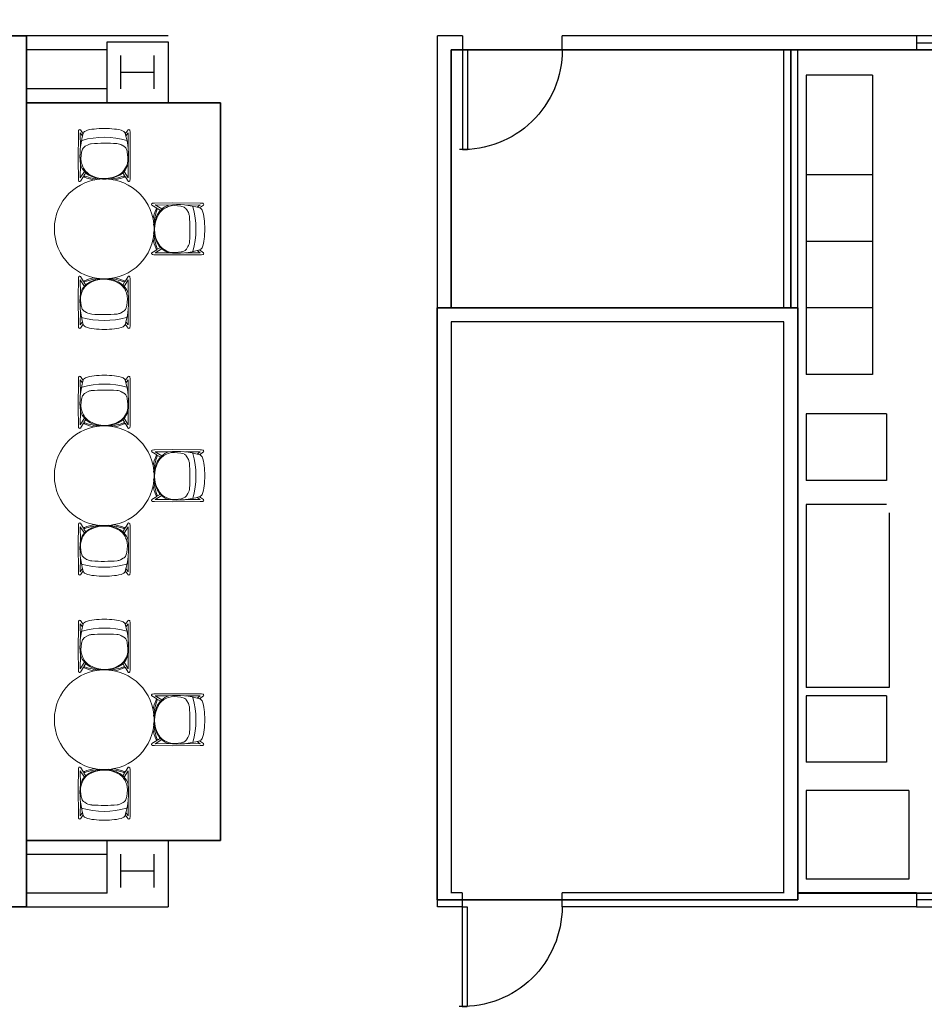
# Model space of a CAD drawing. Header units: inches. Extents: x -92 to 3837, y -260 to 2192.
# Tile 16 of 31: x 1055 to 1382, y 858 to 1213. Entities that reach past the tile are written whole.
import ezdxf
from ezdxf import colors
from ezdxf.entities.mleader import LeaderData, LeaderLine
from ezdxf.math import Vec2, Vec3

# ---------------------------------------------------------------- set-up
doc = ezdxf.new("R2010")
doc.units = ezdxf.units.IN
doc.header["$MEASUREMENT"] = 0
doc.layers.get('0').update_dxf_attribs({"linetype": 'CONTINUOUS'})
for name, color, linetype in [('A-WALL', 7, 'CONTINUOUS'), ('I-DOOR', 9, 'CONTINUOUS'), ('I-EQPM', 8, 'CONTINUOUS'), ('I-FLOR-CASE', 8, 'CONTINUOUS'), ('I-FURN', 8, 'CONTINUOUS'), ('I-FURN-CHAR', 9, 'CONTINUOUS'), ('I-GLAZ', 8, 'CONTINUOUS'), ('S-COLS', 7, 'CONTINUOUS'), ('triLabelLayer', 7, 'CONTINUOUS'), ('triSpaceLayer', 7, 'CONTINUOUS')]:
    doc.layers.add(name, color=color, linetype=linetype)
doc.styles.add('FDC_SPC', font='ROMANS.SHX', dxfattribs={"height": 12})
doc.styles.get("Standard").update_dxf_attribs({"font": 'romans.shx'})

# ---------------------------------------------------------------- blocks, each defined once
blk = doc.blocks.new('door')
for p, q in [((0, 0), (-36, 0)), ((-36, 0), (-36, -1.8)), ((0, 0), (0, -1.8)), ((0, -1.8), (-36, -1.8))]:
    blk.add_line(p, q)
at = {"extrusion": (0, 0, -1)}
blk.add_ellipse((0, 0), major_axis=(25.46, 25.46), ratio=1, start_param=2.356194, end_param=3.956783, dxfattribs=at)
blk = doc.blocks.new('Coalesse Montara650 Round Cafe Height Table - Bar Height - 36Dia-5944052-LEVEL 02 - CAD Team Plan')
at = {"lineweight": 5}
blk.add_circle((0, 0), 18, dxfattribs=at)
blk = doc.blocks.new('Steelcase Coalesse - Enea Lottus - Seating - Stool - Counter Height - Sled Base - Polypropylene Insert-5946793-LEVEL 02 - CAD Team Plan')
at = {"lineweight": 5}
for p, q in [((-7.58, 16.31), (-8.61, 17.76)), ((7.58, 16.31), (8.61, 17.76)), ((-9.31, 16.62), (-9.39, 6.58)), ((-9.25, 17.52), (-9.31, 17.02)), ((-9.31, 17.02), (-9.31, 16.62)), ((-8.59, 11.35), (-8.63, 16.61)), ((-8.63, 16.61), (-7.82, 15.5)), ((8.63, 16.61), (7.82, 15.5)), ((8.59, 11.35), (8.63, 16.61)), ((9.25, 17.52), (9.31, 17.02)), ((9.31, 17.02), (9.31, 16.62)), ((9.31, 16.62), (9.39, 6.58)), ((-8.17, 9.65), (-7.83, 10.78)), ((-6.83, 11.79), (-5.86, 12.35)), ((6.4, 12.16), (7.04, 11.78)), ((-8.41, 7.34), (-8.3, 8.46)), ((-8.31, 6.12), (-8.41, 7.34)), ((-8.3, 8.46), (-8.17, 9.65)), ((8.3, 9.78), (8.55, 7.74)), ((8.55, 7.74), (8.55, 6.63)), ((-9.39, 6.58), (-9.31, 0.16)), ((-8.63, 0.39), (-8.61, 5.25)), ((-8.02, 5.06), (-8.31, 6.12)), ((-7.72, 4.39), (-8.02, 5.06)), ((8, 4.58), (7.47, 3.61)), ((8.37, 5.59), (8, 4.58)), ((8.55, 6.63), (8.37, 5.59)), ((8.63, 0.39), (8.61, 5.25)), ((9.39, 6.58), (9.31, 0.16)), ((-9.31, 0.16), (-9.3, -0.12)), ((-7.18, 2.75), (-8.63, 0.39)), ((-8.6, -0.84), (-7.51, 0.93)), ((-7.51, 0.93), (-7.16, 0.67)), ((-7.31, 1.25), (-6.69, 2.26)), ((-7.06, 1.06), (-7.31, 1.25)), ((7.31, 1.25), (6.69, 2.26)), ((7.06, 1.06), (7.31, 1.25)), ((7.51, 0.93), (7.16, 0.67)), ((7.18, 2.75), (8.63, 0.39)), ((8.6, -0.84), (7.51, 0.93)), ((9.31, 0.16), (9.3, -0.12)), ((-9.3, -0.12), (-9.25, -0.58)), ((9.3, -0.12), (9.25, -0.58))]:
    blk.add_line(p, q, dxfattribs=at)
for centre, radius, start, end in [((-8.66, 17.3), 0.634, 133.8105, 160.2977), ((-8.85, 17.51), 0.35, 45.5206, 133.8105), ((-3.4, 9.81), 8.2, 91.8145, 114.5846), ((0.14, -11.17), 29.42, 90.2764, 97.4306), ((-0.14, -11.17), 29.42, 82.5694, 89.7236), ((3.4, 9.81), 8.2, 65.4154, 88.1855), ((8.85, 17.51), 0.35, 46.1895, 134.4794), ((8.66, 17.3), 0.634, 19.7023, 46.1895), ((19.13, 8.28), 27.9, 163.0203, 186.2343), ((0.06, -14.96), 30, 74.3296, 105.6314), ((-6.25, 16.03), 1.37, 114.5846, 167.9982), ((6.25, 16.03), 1.37, 12.0018, 65.4154), ((-19.13, 8.28), 27.9, 353.7657, 16.9797), ((-5.87, 9.85), 2.16, 116.3083, 154.6822), ((-3.66, 7.05), 5.74, 100.2457, 112.5172), ((0.27, -51.72), 64.61, 86.2268, 94.4), ((4.29, 8.7), 4.05, 58.7315, 86.7142), ((6.2, 10.04), 1.93, 27.5574, 64.2996), ((2.3, 8.36), 6.17, 13.3336, 24.6211), ((-1.94, 7.4), 7.01, 197.9148, 223.2393), ((-1.97, 6.97), 6.31, 204.0784, 239.7813), ((2.81, 6.28), 5.38, 300.2986, 330.1716), ((1.94, 7.4), 7.01, 315.6637, 342.0852), ((0.01, 18.87), 19.56, 248.4732, 260.0721), ((0.96, 23.97), 24.27, 250.7204, 263.7865), ((-1.94, 7.4), 7.01, 223.2393, 243.7884), ((0.08, 10.72), 10.58, 240.4217, 300.8994), ((-0.11, 11.12), 11.15, 243.7884, 270.559), ((0.11, 11.12), 11.15, 269.441, 296.2116), ((-0.96, 23.97), 24.27, 276.2135, 289.2796), ((-0.01, 18.87), 19.56, 279.9279, 291.5268), ((1.94, 7.4), 7.01, 296.2116, 315.6637), ((-8.61, -0.39), 0.674, 196.8757, 231.3749), ((-8.85, -0.63), 0.331, 238.946, 321.6559), ((8.85, -0.63), 0.331, 218.3441, 301.054), ((8.61, -0.39), 0.674, 308.6251, 343.1243)]:
    blk.add_arc(centre, radius, start, end, dxfattribs=at)
blk = doc.blocks.new('Steelcase Coalesse - Enea Lottus - Seating - Stool - Counter Height - Sled Base - Polypropylene Insert-V21-LEVEL 02 - CAD Team Plan')
at = {"lineweight": 5}
for p, q in [((-7.58, 16.31), (-8.61, 17.76)), ((7.58, 16.31), (8.61, 17.76)), ((-9.31, 16.62), (-9.39, 6.58)), ((-9.25, 17.52), (-9.31, 17.02)), ((-9.31, 17.02), (-9.31, 16.62)), ((-8.59, 11.35), (-8.63, 16.61)), ((-8.63, 16.61), (-7.82, 15.5)), ((8.63, 16.61), (7.82, 15.5)), ((8.59, 11.35), (8.63, 16.61)), ((9.25, 17.52), (9.31, 17.02)), ((9.31, 17.02), (9.31, 16.62)), ((9.31, 16.62), (9.39, 6.58)), ((-8.17, 9.65), (-7.83, 10.78)), ((-6.83, 11.79), (-5.86, 12.35)), ((6.4, 12.16), (7.04, 11.78)), ((-8.41, 7.34), (-8.3, 8.46)), ((-8.31, 6.12), (-8.41, 7.34)), ((-8.3, 8.46), (-8.17, 9.65)), ((8.3, 9.78), (8.55, 7.74)), ((8.55, 7.74), (8.55, 6.63)), ((-9.39, 6.58), (-9.31, 0.16)), ((-8.63, 0.39), (-8.61, 5.25)), ((-8.02, 5.06), (-8.31, 6.12)), ((-7.72, 4.39), (-8.02, 5.06)), ((8, 4.58), (7.47, 3.61)), ((8.37, 5.59), (8, 4.58)), ((8.55, 6.63), (8.37, 5.59)), ((8.63, 0.39), (8.61, 5.25)), ((9.39, 6.58), (9.31, 0.16)), ((-9.31, 0.16), (-9.3, -0.12)), ((-7.18, 2.75), (-8.63, 0.39)), ((-8.6, -0.84), (-7.51, 0.93)), ((-7.51, 0.93), (-7.16, 0.67)), ((-7.31, 1.25), (-6.69, 2.26)), ((-7.06, 1.06), (-7.31, 1.25)), ((7.31, 1.25), (6.69, 2.26)), ((7.06, 1.06), (7.31, 1.25)), ((7.51, 0.93), (7.16, 0.67)), ((7.18, 2.75), (8.63, 0.39)), ((8.6, -0.84), (7.51, 0.93)), ((9.31, 0.16), (9.3, -0.12)), ((-9.3, -0.12), (-9.25, -0.58)), ((9.3, -0.12), (9.25, -0.58))]:
    blk.add_line(p, q, dxfattribs=at)
for centre, radius, start, end in [((-8.66, 17.3), 0.634, 133.8105, 160.2977), ((-8.85, 17.51), 0.35, 45.5206, 133.8105), ((-3.4, 9.81), 8.2, 91.8145, 114.5846), ((0.14, -11.17), 29.42, 90.2764, 97.4306), ((-0.14, -11.17), 29.42, 82.5694, 89.7236), ((3.4, 9.81), 8.2, 65.4154, 88.1855), ((8.85, 17.51), 0.35, 46.1895, 134.4794), ((8.66, 17.3), 0.634, 19.7023, 46.1895), ((19.13, 8.28), 27.9, 163.0203, 186.2343), ((0.06, -14.96), 30, 74.3296, 105.6314), ((-6.25, 16.03), 1.37, 114.5846, 167.9982), ((6.25, 16.03), 1.37, 12.0018, 65.4154), ((-19.13, 8.28), 27.9, 353.7657, 16.9797), ((-5.87, 9.85), 2.16, 116.3083, 154.6822), ((-3.66, 7.05), 5.74, 100.2457, 112.5172), ((0.27, -51.72), 64.61, 86.2268, 94.4), ((4.29, 8.7), 4.05, 58.7315, 86.7142), ((6.2, 10.04), 1.93, 27.5574, 64.2996), ((2.3, 8.36), 6.17, 13.3336, 24.6211), ((-1.94, 7.4), 7.01, 197.9148, 223.2393), ((-1.97, 6.97), 6.31, 204.0784, 239.7813), ((2.81, 6.28), 5.38, 300.2986, 330.1716), ((1.94, 7.4), 7.01, 315.6637, 342.0852), ((0.01, 18.87), 19.56, 248.4732, 259.8457), ((0.96, 23.97), 24.27, 250.7204, 264.3724), ((-1.94, 7.4), 7.01, 223.2393, 243.7884), ((0.08, 10.72), 10.58, 240.4217, 300.8994), ((-0.11, 11.12), 11.15, 243.7884, 269.8089), ((0.11, 11.12), 11.15, 270.1911, 296.2116), ((-0.96, 23.97), 24.27, 275.6276, 289.2796), ((-0.01, 18.87), 19.56, 280.1543, 291.5268), ((1.94, 7.4), 7.01, 296.2116, 315.6637), ((-8.61, -0.39), 0.674, 196.8757, 231.3749), ((-8.85, -0.63), 0.331, 238.946, 321.6559), ((8.85, -0.63), 0.331, 218.3441, 301.054), ((8.61, -0.39), 0.674, 308.6251, 343.1243)]:
    blk.add_arc(centre, radius, start, end, dxfattribs=at)

msp = doc.modelspace()

# ---------------------------------------------------------------- linework, layer by layer
at = {"layer": 'A-WALL'}
for p, q in [((1109, 1207.09), (926.72, 1207.09)), ((1206.13, 893.07), (1206.13, 1207.09)), ((1215.18, 1207.09), (1206.13, 1207.09)), ((1215.18, 1207.09), (1215.18, 1202.09)), ((1251.18, 1202.09), (1251.18, 1207.09)), ((1378.97, 1207.09), (1251.18, 1207.09)), ((1378.97, 1207.09), (1378.97, 1202.09)), ((1058, 1202.09), (1058, 897.97)), ((1087, 1202.09), (1058, 1202.09)), ((1211.13, 1202.09), (1211.13, 1108.99)), ((1215.18, 1202.09), (1211.18, 1202.09)), ((1331.13, 1202.09), (1251.18, 1202.09)), ((1331.13, 1108.99), (1331.13, 1202.09)), ((1336.13, 897.97), (1336.13, 1202.09)), ((1378.97, 1202.09), (1336.13, 1202.09)), ((1087, 1188), (1058, 1188)), ((1087, 1183), (1058, 1183)), ((1331.13, 1108.99), (1211.13, 1108.99)), ((1331.13, 1103.99), (1211.13, 1103.99)), ((1211.13, 1103.99), (1211.13, 897.94)), ((1331.13, 897.97), (1331.13, 1103.99)), ((1058, 917), (1087, 917)), ((1058, 912), (1087, 912)), ((1087, 897.97), (1058, 897.97)), ((1109, 897.97), (1109, 892.99)), ((1215.13, 898.07), (1211.13, 898.07)), ((1215.13, 898.07), (1215.13, 893.07)), ((1331.13, 898.04), (1251.13, 898.06)), ((1251.13, 893.06), (1251.13, 898.06)), ((1379, 898.03), (1336.13, 898.04)), ((1379, 898.03), (1379, 893.03)), ((867.94, 892.99), (1109, 892.99)), ((1215.13, 893.07), (1206.13, 893.07)), ((1379, 893.03), (1251.13, 893.06))]:
    msp.add_line(p, q, dxfattribs=at)
at = {"layer": 'I-EQPM'}
for p, q in [((1363.13, 1192.98), (1339.13, 1192.98)), ((1339.13, 1192.98), (1339.13, 1084.98)), ((1363.13, 1192.98), (1363.13, 1084.98)), ((1363.13, 1156.98), (1339.13, 1156.98)), ((1363.13, 1132.98), (1339.13, 1132.98)), ((1363.13, 1108.98), (1339.13, 1108.98)), ((1363.13, 1084.98), (1339.13, 1084.98)), ((1368.13, 1070.75), (1339.13, 1070.75)), ((1339.13, 1070.75), (1339.13, 1046.75)), ((1368.13, 1070.75), (1368.13, 1046.75)), ((1368.13, 1046.75), (1339.13, 1046.75)), ((1368.13, 1038.17), (1339.13, 1038.17)), ((1339.13, 1038.17), (1339.13, 972.17)), ((1369.13, 1035.17), (1369.13, 972.17)), ((1369.13, 972.17), (1339.13, 972.17)), ((1368.13, 969.17), (1339.13, 969.17)), ((1339.13, 969.17), (1339.13, 945.17)), ((1368.13, 969.17), (1368.13, 945.17)), ((1368.13, 945.17), (1339.13, 945.17)), ((1376.13, 934.98), (1339.13, 934.98)), ((1339.13, 934.98), (1339.13, 902.98)), ((1376.13, 934.98), (1376.13, 902.98)), ((1376.13, 902.98), (1339.13, 902.98))]:
    msp.add_line(p, q, dxfattribs=at)
at = {"layer": 'I-FURN'}
msp.add_line((1082, 917), (1058, 917), dxfattribs=at)
at = {"layer": 'I-GLAZ'}
for p, q in [((1402.97, 1207.09), (1378.97, 1207.09)), ((1378.97, 1204.59), (1402.97, 1204.59)), ((1402.97, 1202.09), (1378.97, 1202.09)), ((1379, 898.03), (1403, 898.02)), ((1403, 895.52), (1379, 895.53)), ((1379, 893.03), (1403, 893.02))]:
    msp.add_line(p, q, dxfattribs=at)
at = {"layer": 'S-COLS'}
msp.add_lwpolyline([(1087, 1205), (1109, 1205), (1109, 1183), (1087, 1183)], close=True, dxfattribs=at)
at = {"layer": 'S-COLS', "flags": 128}
for points in [[(1092, 1188), (1092, 1200)], [(1104, 1188), (1104, 1200)], [(1092, 1194), (1104, 1194)], [(1092, 900), (1092, 912)], [(1104, 900), (1104, 912)], [(1092, 906), (1104, 906)]]:
    msp.add_lwpolyline(points, dxfattribs=at)
at = {"layer": 'S-COLS'}
msp.add_lwpolyline([(1087, 897.97), (1087, 917), (1109, 917), (1109, 897.97)], dxfattribs=at)
at = {"layer": 'triSpaceLayer'}
for points in [[(1058, 1207.09), (1058, 893), (926.72, 893), (926.72, 1134.06), (872.72, 1134.06), (872.72, 1177.34), (926.72, 1177.34), (926.72, 1207.09), (1058, 1207.09)], [(1211.12, 1202.09), (1333.62, 1202.09), (1333.62, 1109), (1211.12, 1109), (1211.12, 1202.09)], [(1333.62, 1202.09), (1445, 1202.09), (1445, 898), (1336.12, 897.97), (1336.12, 1109), (1333.62, 1109), (1333.62, 1202.09)], [(1058, 1183), (1127.93, 1183), (1127.93, 917), (1058, 917), (1058, 1183)], [(1206.12, 1109), (1336.12, 1109), (1336.12, 895.53), (1206.12, 895.56), (1206.12, 1109)]]:
    msp.add_lwpolyline(points, close=True, dxfattribs=at)
for points in [[(926.72, 893), (1058, 893), (1058, 917), (1127.93, 917), (1127.93, 1183), (1058, 1183), (1058, 1207.09), (926.72, 1207.09)], [(1445, 1202.09), (1211.12, 1202.09), (1211.12, 1109), (1206.12, 1109), (1206.12, 895.56), (1336.12, 895.53), (1336.12, 897.97), (1445, 898)]]:
    msp.add_lwpolyline(points, dxfattribs=at)

# ---------------------------------------------------------------- block references
at = {"layer": 'I-DOOR'}
for p, rotation in [((1215.18, 1202.09), 90), ((1215.13, 893.07), 89.98620900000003)]:
    msp.add_blockref('door', p, dxfattribs=dict(at, rotation=rotation))
at = {"layer": 'I-FURN'}
for p in [(1086, 1137.5), (1086, 1048.5), (1086, 960.5)]:
    msp.add_blockref('Coalesse Montara650 Round Cafe Height Table - Bar Height - 36Dia-5944052-LEVEL 02 - CAD Team Plan', p, dxfattribs=at)
at = {"layer": 'I-FURN-CHAR'}
for p in [(1086, 1155.5), (1086, 1066.5), (1086, 978.5)]:
    msp.add_blockref('Steelcase Coalesse - Enea Lottus - Seating - Stool - Counter Height - Sled Base - Polypropylene Insert-5946793-LEVEL 02 - CAD Team Plan', p, dxfattribs=at)
for name, p, rotation in [('Steelcase Coalesse - Enea Lottus - Seating - Stool - Counter Height - Sled Base - Polypropylene Insert-V21-LEVEL 02 - CAD Team Plan', (1104, 1137.5), 269.9999999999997), ('Steelcase Coalesse - Enea Lottus - Seating - Stool - Counter Height - Sled Base - Polypropylene Insert-5946793-LEVEL 02 - CAD Team Plan', (1086, 1119.5), 180), ('Steelcase Coalesse - Enea Lottus - Seating - Stool - Counter Height - Sled Base - Polypropylene Insert-V21-LEVEL 02 - CAD Team Plan', (1104, 1048.5), 269.9999999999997), ('Steelcase Coalesse - Enea Lottus - Seating - Stool - Counter Height - Sled Base - Polypropylene Insert-5946793-LEVEL 02 - CAD Team Plan', (1086, 1030.5), 180), ('Steelcase Coalesse - Enea Lottus - Seating - Stool - Counter Height - Sled Base - Polypropylene Insert-V21-LEVEL 02 - CAD Team Plan', (1104, 960.5), 269.9999999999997), ('Steelcase Coalesse - Enea Lottus - Seating - Stool - Counter Height - Sled Base - Polypropylene Insert-5946793-LEVEL 02 - CAD Team Plan', (1086, 942.5), 180)]:
    msp.add_blockref(name, p, dxfattribs=dict(at, rotation=rotation))

# ---------------------------------------------------------------- texts
at = {"layer": 'triLabelLayer', "color": 7, "char_height": 12, "attachment_point": 5, "style": 'FDC_SPC'}
for insert in [(1272.38, 1155.55), (1092.97, 1050), (1271.12, 1002.27)]:
    msp.add_mtext('{\\fSansSerif;\\H0.01;}', dxfattribs=dict(at, insert=insert))

# ---------------------------------------------------------------- leaders
at = {"layer": 'I-FLOR-CASE'}
ml = msp.add_multileader_mtext('Standard', dxfattribs=at)
ml.set_content('GLASS SHELVES', color=256)
ml.set_leader_properties()
ml.build(insert=Vec2(0, 0))
ml.multileader.update_dxf_attribs({"leader_type": 0, "text_right_attachment_type": 6, "dogleg_length": 0.36, "arrow_head_size": 0.18})
ctx = ml.context
ctx.base_point, ctx.arrow_head_size, ctx.landing_gap_size, ctx.plane_origin = Vec3(2901.13, 1435.73), 0.18, 0.09, Vec3(-3.53, 10.44)
ctx.right_attachment = 6
notes = []
notes.append((ctx, [(0, (0, 0, 0), (0, 0), (1, 0), 1, [])]))
ctx.mtext.insert, ctx.mtext.width = Vec3(2901.22, 1438.23), 24.3575
ml = msp.add_multileader_mtext('Standard', dxfattribs=at)
ml.set_content('GLASS SHELVES', color=256)
ml.set_leader_properties()
ml.build(insert=Vec2(0, 0))
ml.multileader.update_dxf_attribs({"leader_type": 0, "text_right_attachment_type": 6, "dogleg_length": 0.36, "arrow_head_size": 0.18})
ctx = ml.context
ctx.base_point, ctx.arrow_head_size, ctx.landing_gap_size, ctx.plane_origin = Vec3(3227.55, 1435.73), 0.18, 0.09, Vec3(322.89, 10.44)
ctx.right_attachment = 6
notes.append((ctx, [(0, (0, 0, 0), (0, 0), (1, 0), 1, [])]))
ctx.mtext.insert, ctx.mtext.width = Vec3(3227.64, 1438.23), 24.3575
for ctx, leaders in notes:
    for number, flags, end, landing, length, lines in leaders:
        leader = LeaderData()
        leader.index, (leader.has_last_leader_line, leader.has_dogleg_vector, leader.attachment_direction) = number, flags
        leader.last_leader_point, leader.dogleg_vector, leader.dogleg_length = Vec3(end), Vec3(landing), length
        for number, points, colour, breaks in lines:
            line = LeaderLine()
            line.index, line.vertices, line.color, line.breaks = number, Vec3.list(points), colors.encode_raw_color(colour), breaks
            leader.lines.append(line)
        ctx.leaders.append(leader)

doc.saveas('drawing.dxf')
